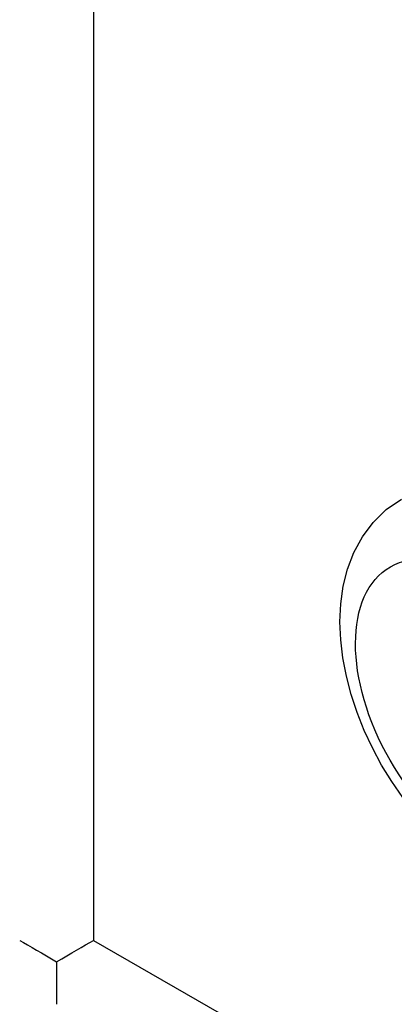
# Model space of a CAD drawing. Header units: inches. Extents: x 22 to 211, y 17 to 128.
# Tile 61 of 91: x 193.989 to 194.211, y 67.909 to 68.494. Entities that reach past the tile are written whole.
import ezdxf

# ---------------------------------------------------------------- set-up
doc = ezdxf.new("R2010")
doc.units = ezdxf.units.IN
doc.header["$MEASUREMENT"] = 0
doc.layers.add('Visible Edges(ANSI)', color=7, linetype='Continuous', lineweight=25)
doc.layers.add('Visible Tangent Edges(ANSI)', color=7, linetype='Continuous', lineweight=25)

msp = doc.modelspace()

# ---------------------------------------------------------------- linework, layer by layer
at = {"layer": 'Visible Edges(ANSI)'}
msp.add_line((194.01107, 67.93461), (194.01107, 67.90933), dxfattribs=at)
at = {"layer": 'Visible Edges(ANSI)', "flags": 128}
msp.add_lwpolyline([(194.21655, 68.03208), (194.20999, 68.04152), (194.20395, 68.05135), (194.19847, 68.06151), (194.19361, 68.07193), (194.18939, 68.08255), (194.18584, 68.09329), (194.18302, 68.1041), (194.18095, 68.11494), (194.17968, 68.12573), (194.17924, 68.13644), (194.17973, 68.14702), (194.1812, 68.15742), (194.18375, 68.16758), (194.18749, 68.17742), (194.19252, 68.18674), (194.19893, 68.19534), (194.20672, 68.20293), (194.21571, 68.20919)], dxfattribs=at)
at = {"layer": 'Visible Edges(ANSI)'}
for major_axis, start_param, end_param in [((0.031, -0.01792), 3.927958, 4.713356), ((0.031, 0.01792), 4.711422, 5.49682)]:
    msp.add_ellipse((194.01107, 67.93468), major_axis=major_axis, ratio=0.001672, start_param=start_param, end_param=end_param, dxfattribs=at)
at = {"layer": 'Visible Tangent Edges(ANSI)'}
for p, q in [((194.03299, 105.79489), (194.03299, 67.9473)), ((194.03299, 67.9473), (201.27701, 63.77574))]:
    msp.add_line(p, q, dxfattribs=at)
msp.add_ellipse((194.25877, 68.08292), major_axis=(0.04961, -0.08615), ratio=0.578093, dxfattribs=at)

doc.saveas('drawing.dxf')
